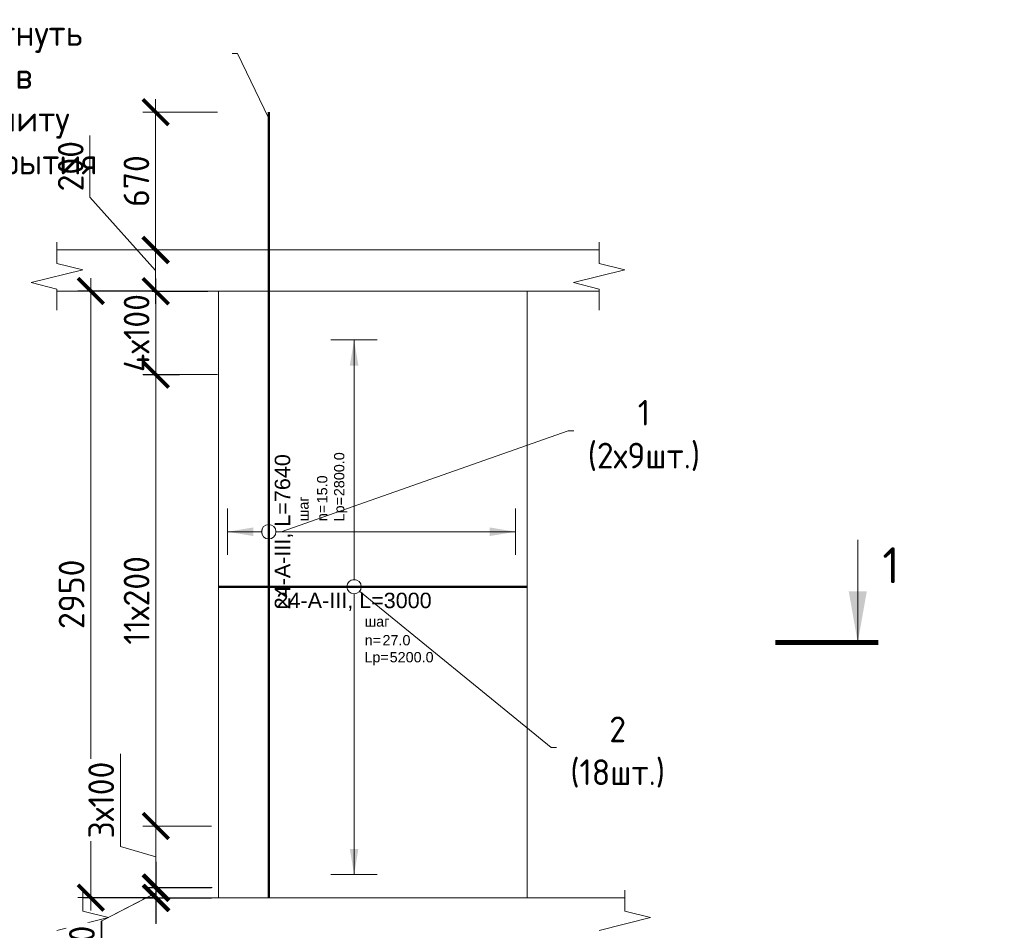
# Model space of a CAD drawing. Header units: millimetres. Extents: x 369815 to 1481759, y -423071 to -27917.
# Tile 176 of 256: x 592781 to 602356, y -391637 to -382782. Entities that reach past the tile are written whole.
import ezdxf
from ezdxf import colors
from ezdxf.entities.mleader import LeaderData, LeaderLine
from ezdxf.enums import TextEntityAlignment as Align
from ezdxf.math import Vec2, Vec3

# ---------------------------------------------------------------- set-up
doc = ezdxf.new("R2010")
doc.units = ezdxf.units.MM
doc.set_wipeout_variables(frame=1)
doc.linetypes.add('01 Штриховая _4 мм_', pattern=[6, 3.5, -2.5])
for name, color, linetype, lineweight in [('AF_Perekritie', 90, 'Continuous', 18), ('AF_Stena', 90, 'Continuous', 18), ('KR_Fundament', 253, 'Continuous', 18), ('АрмСтер', 2, 'Continuous', 50), ('Выноски', 20, 'Continuous', 20), ('подоснова', 151, 'Continuous', 5), ('РАЗМЕРЫ', 1, 'Continuous', 9)]:
    doc.layers.add(name, color=color, linetype=linetype, lineweight=lineweight)
doc.layers.add('АрмСтер_атрибуты', color=2, linetype='Continuous', lineweight=0, plot=False)
doc.styles.add('GOST-2.304_Type-B', font='GOST_Common.ttf')
doc.styles.get("Standard").update_dxf_attribs({"font": 'arial.ttf'})
doc.styles.add('Аннотативный', font='arial.ttf')
doc.styles.add('ГОСТ', font='GOST_Common.ttf')
doc.dimstyles.new('мой 25', dxfattribs={"dimscale": 100, "dimtxt": 2.5, "dimasz": 2.5, "dimexe": 1.25, "dimexo": 0.625, "dimtad": 1, "dimdec": 0, "dimlfac": 0.5, "dimtxsty": 'GOST-2.304_Type-B', "dimblk": 'ARCHTICK', "dimcen": 2.5, "dimdle": 1.25, "dimaunit": 1, "dimadec": 1, "dimazin": 2, "dimtfac": 1, "dimtdec": 0, "dimtmove": 1, "dimatfit": 3, "dimfxl": 6, "dimfxlon": 1, "dimtfill": 1, "dimlwd": -1, "dimlwe": -1, "dimarcsym": 0})

# ---------------------------------------------------------------- blocks, each defined once
blk = doc.blocks.new('_None')
blk = doc.blocks.new('*U127')
at = {"layer": 'РАЗМЕРЫ'}
for p, q in [((112.5, 1200), (-112.5, 1200)), ((112.5, -1400), (-112.5, -1400))]:
    blk.add_line(p, q, dxfattribs=at)
at = {"layer": 'РАЗМЕРЫ', "ltscale": 15}
blk.add_line((0, -1400), (0, 1200), dxfattribs=at)
at = {"layer": 'РАЗМЕРЫ'}
for points in [[(0, 1200), (20.9, 1074.8), (-20.9, 1074.8)], [(0, -1400), (20.9, -1274.8), (-20.9, -1274.8)]]:
    blk.add_solid(points, dxfattribs=at)
at = {"layer": 'АрмСтер_атрибуты', "color": 215, "ltscale": 15, "style": 'Аннотативный'}
for s, p in [('шаг', (51.4, -194.2)), ('n=', (51.4, -285.1)), ('Lр=', (50.2, -367.8))]:
    blk.add_text(s, height=50, dxfattribs=at).set_placement(p)
at = {"layer": 'АрмСтер_атрибуты', "style": 'Аннотативный', "flags": 8}
blk.add_attdef('ПОЗ', (110, 29.6), '', height=75, dxfattribs=at)
at = {"layer": 'АрмСтер_атрибуты', "flags": 9}
for tag, p in [('МАССА', (-1033.5, -10.5)), ('ОБОЗНАЧЕНИЕ', (-1033.5, -124.4))]:
    blk.add_attdef(tag, p, '', height=75, dxfattribs=at)
at = {"layer": 'АрмСтер_атрибуты', "color": 215, "style": 'Аннотативный'}
for tag, p, flags in [('ШАГ', (190.9, -194.2), 10), ('КОЛ', (138, -285.1), 8), ('ШИРИНА', (172.9, -367.8), 8)]:
    blk.add_attdef(tag, p, '', height=50, dxfattribs=dict(at, flags=flags))
at = {"linetype": 'Continuous', "lineweight": 0}
blk.add_wipeout([(35, 0), (28.3, 20.6), (10.8, 33.3), (-10.8, 33.3), (-28.3, 20.6), (-35, 0), (-28.3, -20.6), (-10.8, -33.3), (10.8, -33.3), (28.3, -20.6)], dxfattribs=at)
at = {"color": 0, "linetype": 'ByBlock', "lineweight": -2, "ltscale": 100}
blk.add_line((-657.5, 0), (842.5, 0), dxfattribs=at)
at = {"layer": 'РАЗМЕРЫ'}
blk.add_circle((0, 0), 35, dxfattribs=at)
at = {"layer": 'АрмСтер_атрибуты', "style": 'Аннотативный', "flags": 8}
blk.add_attdef('НАИМЕНОВАНИЕ', text='', height=75, dxfattribs=at).set_placement((0, -29.3), align=Align.TOP_CENTER)
blk = doc.blocks.new('*U1959')
at = {"layer": 'РАЗМЕРЫ'}
for p, q in [((112.5, 200), (-112.5, 200)), ((112.5, -1200), (-112.5, -1200))]:
    blk.add_line(p, q, dxfattribs=at)
at = {"layer": 'РАЗМЕРЫ', "ltscale": 15}
blk.add_line((0, -1200), (0, 200), dxfattribs=at)
at = {"layer": 'РАЗМЕРЫ'}
for points in [[(0, 200), (20.9, 74.8), (-20.9, 74.8)], [(0, -1200), (20.9, -1074.8), (-20.9, -1074.8)]]:
    blk.add_solid(points, dxfattribs=at)
at = {"layer": 'АрмСтер_атрибуты', "color": 215, "ltscale": 15, "style": 'Аннотативный'}
for s, p in [('шаг', (51.4, -194.2)), ('n=', (51.4, -285.1)), ('Lр=', (50.2, -367.8))]:
    blk.add_text(s, height=50, dxfattribs=at).set_placement(p)
at = {"layer": 'АрмСтер_атрибуты', "style": 'Аннотативный', "flags": 8}
blk.add_attdef('ПОЗ', (110, 29.6), '', height=75, dxfattribs=at)
at = {"layer": 'АрмСтер_атрибуты', "flags": 9}
for tag, p in [('МАССА', (-2096, -10.5)), ('ОБОЗНАЧЕНИЕ', (-2096, -124.4))]:
    blk.add_attdef(tag, p, '', height=75, dxfattribs=at)
at = {"layer": 'АрмСтер_атрибуты', "color": 215, "style": 'Аннотативный'}
for tag, p, flags in [('ШАГ', (190.9, -194.2), 10), ('КОЛ', (138, -285.1), 8), ('ШИРИНА', (172.9, -367.8), 8)]:
    blk.add_attdef(tag, p, '', height=50, dxfattribs=dict(at, flags=flags))
at = {"linetype": 'Continuous', "lineweight": 0}
blk.add_wipeout([(35, 0), (28.3, 20.6), (10.8, 33.3), (-10.8, 33.3), (-28.3, 20.6), (-35, 0), (-28.3, -20.6), (-10.8, -33.3), (10.8, -33.3), (28.3, -20.6)], dxfattribs=at)
at = {"color": 0, "linetype": 'ByBlock', "lineweight": -2, "ltscale": 100}
blk.add_line((-1780, 0), (2040, 0), dxfattribs=at)
at = {"layer": 'РАЗМЕРЫ'}
blk.add_circle((0, 0), 35, dxfattribs=at)
at = {"layer": 'АрмСтер_атрибуты', "style": 'Аннотативный', "flags": 8}
blk.add_attdef('НАИМЕНОВАНИЕ', text='', height=75, dxfattribs=at).set_placement((0, -29.3), align=Align.TOP_CENTER)
blk = doc.blocks.new('_ArchTick')
at = {"color": 0, "linetype": 'ByBlock', "const_width": 0.15}
blk.add_lwpolyline([(-0.5, -0.5), (0.5, 0.5)], dxfattribs=at)
blk = doc.blocks.new('*D1894')
at = {"layer": 'DEFPOINTS', "color": 0, "transparency": 16777216}
for p in [(594103.6, -385021.1), (594572.3, -385021.1), (594572.3, -385421.1)]:
    blk.add_point(p, dxfattribs=at)
at = {"layer": 'РАЗМЕРЫ', "color": 0, "linetype": 'Continuous', "transparency": 16777216}
for p, q in [((593465, -384506.3), (593465, -383906.3)), ((594103.6, -385221.1), (593465, -384506.3)), ((594103.6, -385546.1), (594103.6, -384896.1)), ((594509.8, -385021.1), (593978.6, -385021.1)), ((594509.8, -385421.1), (593978.6, -385421.1))]:
    blk.add_line(p, q, dxfattribs=at)
at = {"layer": 'РАЗМЕРЫ', "color": 0, "transparency": 16777216, "xscale": 250, "yscale": 250, "zscale": 250}
for p, rotation in [((594103.6, -385021.1), 90), ((594103.6, -385421.1), 270)]:
    blk.add_blockref('_ArchTick', p, dxfattribs=dict(at, rotation=rotation))
at = {"layer": 'РАЗМЕРЫ', "color": 0, "transparency": 16777216, "insert": (593277.5, -384206.3), "char_height": 250, "attachment_point": 5, "rotation": 90, "style": 'GOST-2.304_Type-B', "bg_fill": 3, "box_fill_scale": 1.1, "bg_fill_color": 256, "bg_fill_true_color": 13158600, "bg_fill_transparency": 0}
blk.add_mtext('200', dxfattribs=at)
blk = doc.blocks.new('*D1822')
at = {"layer": 'DEFPOINTS', "color": 0, "transparency": 16777216}
for p in [(594110, -391221.2), (594714.7, -391221.2), (594714.7, -391321.1)]:
    blk.add_point(p, dxfattribs=at)
at = {"layer": 'РАЗМЕРЫ', "color": 0, "linetype": 'Continuous', "transparency": 16777216}
for p, q in [((594110, -391221.2), (594110, -390971.2)), ((594110, -391271.1), (593578.8, -391544.4)), ((594652.2, -391221.2), (593985, -391221.2)), ((594110, -391321.1), (594110, -391221.2)), ((594110, -391321.1), (594110, -391221.2)), ((594652.2, -391321.1), (593985, -391321.1)), ((594110, -391321.1), (594110, -391571.1)), ((593578.8, -391544.4), (593578.8, -391969.4))]:
    blk.add_line(p, q, dxfattribs=at)
at = {"layer": 'РАЗМЕРЫ', "color": 0, "transparency": 16777216, "xscale": 250, "yscale": 250, "zscale": 250}
for p, rotation in [((594110, -391221.2), 270), ((594110, -391321.1), 90)]:
    blk.add_blockref('_ArchTick', p, dxfattribs=dict(at, rotation=rotation))
at = {"layer": 'РАЗМЕРЫ', "color": 0, "transparency": 16777216, "insert": (593391.3, -391756.9), "char_height": 250, "attachment_point": 5, "rotation": 90, "style": 'GOST-2.304_Type-B', "bg_fill": 3, "box_fill_scale": 1.1, "bg_fill_color": 256, "bg_fill_true_color": 13158600, "bg_fill_transparency": 0}
blk.add_mtext('50', dxfattribs=at)
blk = doc.blocks.new('*D1956')
at = {"layer": 'DEFPOINTS', "color": 0, "transparency": 16777216}
for p in [(594103.6, -383681.1), (595317, -383681.1), (594669.5, -385021.1)]:
    blk.add_point(p, dxfattribs=at)
at = {"layer": 'РАЗМЕРЫ', "color": 0, "linetype": 'Continuous', "transparency": 16777216}
for p, q in [((594103.6, -385146.1), (594103.6, -383556.1)), ((594703.6, -383681.1), (593978.6, -383681.1)), ((594607, -385021.1), (593978.6, -385021.1))]:
    blk.add_line(p, q, dxfattribs=at)
at = {"layer": 'РАЗМЕРЫ', "color": 0, "transparency": 16777216, "xscale": 250, "yscale": 250, "zscale": 250}
for p, rotation in [((594103.6, -383681.1), 90), ((594103.6, -385021.1), 270)]:
    blk.add_blockref('_ArchTick', p, dxfattribs=dict(at, rotation=rotation))
at = {"layer": 'РАЗМЕРЫ', "color": 0, "transparency": 16777216, "insert": (593916.1, -384351.1), "char_height": 250, "attachment_point": 5, "rotation": 90, "style": 'GOST-2.304_Type-B', "bg_fill": 3, "box_fill_scale": 1.1, "bg_fill_color": 256, "bg_fill_true_color": 13158600, "bg_fill_transparency": 0}
blk.add_mtext('670', dxfattribs=at)
blk = doc.blocks.new('*D2310')
at = {"layer": 'DEFPOINTS', "color": 0, "transparency": 16777216}
for p in [(594671.8, -385423.9), (594105.8, -386233.9), (594398.1, -386233.9)]:
    blk.add_point(p, dxfattribs=at)
at = {"layer": 'РАЗМЕРЫ', "color": 0, "linetype": 'Continuous', "transparency": 16777216}
for p, q in [((594105.8, -385298.9), (594105.8, -386358.9)), ((594609.3, -385423.9), (593980.8, -385423.9)), ((594335.6, -386233.9), (593980.8, -386233.9))]:
    blk.add_line(p, q, dxfattribs=at)
at = {"layer": 'РАЗМЕРЫ', "color": 0, "transparency": 16777216, "insert": (593918.3, -385828.9), "char_height": 250, "attachment_point": 5, "rotation": 90, "style": 'GOST-2.304_Type-B', "bg_fill": 3, "box_fill_scale": 1.1, "bg_fill_color": 256, "bg_fill_true_color": 13158600, "bg_fill_transparency": 0}
blk.add_mtext('4х100', dxfattribs=at)
at = {"layer": 'РАЗМЕРЫ', "color": 0, "transparency": 16777216, "xscale": 250, "yscale": 250, "zscale": 250}
for p, rotation in [((594105.8, -385423.9), 90), ((594105.8, -386233.9), 270)]:
    blk.add_blockref('_ArchTick', p, dxfattribs=dict(at, rotation=rotation))
blk = doc.blocks.new('*D2312')
at = {"layer": 'DEFPOINTS', "color": 0, "transparency": 16777216}
for p in [(594239.8, -385419.4), (593473.3, -391319.4), (594926.7, -391319.4)]:
    blk.add_point(p, dxfattribs=at)
at = {"layer": 'РАЗМЕРЫ', "color": 0, "linetype": 'Continuous', "transparency": 16777216}
for p, q in [((593473.3, -385294.4), (593473.3, -391444.4)), ((594073.3, -385419.4), (593348.3, -385419.4)), ((594073.3, -391319.4), (593348.3, -391319.4))]:
    blk.add_line(p, q, dxfattribs=at)
at = {"layer": 'РАЗМЕРЫ', "color": 0, "transparency": 16777216, "xscale": 250, "yscale": 250, "zscale": 250}
for p, rotation in [((593473.3, -385419.4), 90), ((593473.3, -391319.4), 270)]:
    blk.add_blockref('_ArchTick', p, dxfattribs=dict(at, rotation=rotation))
at = {"layer": 'РАЗМЕРЫ', "color": 0, "transparency": 16777216, "insert": (593285.8, -388369.4), "char_height": 250, "attachment_point": 5, "rotation": 90, "style": 'GOST-2.304_Type-B', "bg_fill": 3, "box_fill_scale": 1.1, "bg_fill_color": 256, "bg_fill_true_color": 13158600, "bg_fill_transparency": 0}
blk.add_mtext('2950', dxfattribs=at)
blk = doc.blocks.new('*D2411')
at = {"layer": 'DEFPOINTS', "color": 0, "transparency": 16777216}
for p in [(594105.3, -391223.5), (594710, -391223.5), (594710, -391323.3)]:
    blk.add_point(p, dxfattribs=at)
at = {"layer": 'РАЗМЕРЫ', "color": 0, "linetype": 'Continuous', "transparency": 16777216}
for p, q in [((594105.3, -391223.5), (594105.3, -390973.5)), ((594105.3, -391273.4), (593574, -391546.7)), ((594647.5, -391223.5), (593980.3, -391223.5)), ((594105.3, -391323.3), (594105.3, -391223.5)), ((594105.3, -391323.3), (594105.3, -391223.5)), ((594647.5, -391323.3), (593980.3, -391323.3)), ((594105.3, -391323.3), (594105.3, -391573.3)), ((593574, -391546.7), (593574, -391971.7))]:
    blk.add_line(p, q, dxfattribs=at)
at = {"layer": 'РАЗМЕРЫ', "color": 0, "transparency": 16777216, "xscale": 250, "yscale": 250, "zscale": 250}
for p, rotation in [((594105.3, -391223.5), 270), ((594105.3, -391323.3), 90)]:
    blk.add_blockref('_ArchTick', p, dxfattribs=dict(at, rotation=rotation))
at = {"layer": 'РАЗМЕРЫ', "color": 0, "transparency": 16777216, "insert": (593386.5, -391759.2), "char_height": 250, "attachment_point": 5, "rotation": 90, "style": 'GOST-2.304_Type-B', "bg_fill": 3, "box_fill_scale": 1.1, "bg_fill_color": 256, "bg_fill_true_color": 13158600, "bg_fill_transparency": 0}
blk.add_mtext('50', dxfattribs=at)
blk = doc.blocks.new('*D2410')
at = {"layer": 'DEFPOINTS', "color": 0, "transparency": 16777216}
for p in [(594105.3, -391223.5), (594710, -391223.5), (594710, -391323.3)]:
    blk.add_point(p, dxfattribs=at)
at = {"layer": 'РАЗМЕРЫ', "color": 0, "linetype": 'Continuous', "transparency": 16777216}
for p, q in [((594105.3, -391223.5), (594105.3, -390973.5)), ((594105.3, -391273.4), (593574, -391546.7)), ((594647.5, -391223.5), (593980.3, -391223.5)), ((594105.3, -391323.3), (594105.3, -391223.5)), ((594105.3, -391323.3), (594105.3, -391223.5)), ((594647.5, -391323.3), (593980.3, -391323.3)), ((594105.3, -391323.3), (594105.3, -391573.3)), ((593574, -391546.7), (593574, -391971.7))]:
    blk.add_line(p, q, dxfattribs=at)
at = {"layer": 'РАЗМЕРЫ', "color": 0, "transparency": 16777216, "xscale": 250, "yscale": 250, "zscale": 250}
for p, rotation in [((594105.3, -391223.5), 270), ((594105.3, -391323.3), 90)]:
    blk.add_blockref('_ArchTick', p, dxfattribs=dict(at, rotation=rotation))
at = {"layer": 'РАЗМЕРЫ', "color": 0, "transparency": 16777216, "insert": (593386.5, -391759.2), "char_height": 250, "attachment_point": 5, "rotation": 90, "style": 'GOST-2.304_Type-B', "bg_fill": 3, "box_fill_scale": 1.1, "bg_fill_color": 256, "bg_fill_true_color": 13158600, "bg_fill_transparency": 0}
blk.add_mtext('50', dxfattribs=at)
blk = doc.blocks.new('*D2412')
at = {"layer": 'DEFPOINTS', "color": 0, "transparency": 16777216}
for p in [(594105.3, -390623.5), (594710, -390623.5), (594611, -391223.5)]:
    blk.add_point(p, dxfattribs=at)
at = {"layer": 'РАЗМЕРЫ', "color": 0, "linetype": 'Continuous', "transparency": 16777216}
for p, q in [((593761.5, -390820.3), (593761.5, -389920.3)), ((594105.3, -391348.5), (594105.3, -390498.5)), ((594647.5, -390623.5), (593980.3, -390623.5)), ((594105.3, -390923.5), (593761.5, -390820.3)), ((594548.5, -391223.5), (593980.3, -391223.5))]:
    blk.add_line(p, q, dxfattribs=at)
at = {"layer": 'РАЗМЕРЫ', "color": 0, "transparency": 16777216, "xscale": 250, "yscale": 250, "zscale": 250}
for p, rotation in [((594105.3, -390623.5), 90), ((594105.3, -391223.5), 270)]:
    blk.add_blockref('_ArchTick', p, dxfattribs=dict(at, rotation=rotation))
at = {"layer": 'РАЗМЕРЫ', "color": 0, "transparency": 16777216, "insert": (593574, -390370.3), "char_height": 250, "attachment_point": 5, "rotation": 90, "style": 'GOST-2.304_Type-B', "bg_fill": 3, "box_fill_scale": 1.1, "bg_fill_color": 256, "bg_fill_true_color": 13158600, "bg_fill_transparency": 0}
blk.add_mtext('3х100', dxfattribs=at)
blk = doc.blocks.new('*D2413')
at = {"layer": 'DEFPOINTS', "color": 0, "transparency": 16777216}
for p in [(594105.3, -386233.3), (594770, -386233.3), (594679.4, -390623.5)]:
    blk.add_point(p, dxfattribs=at)
at = {"layer": 'РАЗМЕРЫ', "color": 0, "linetype": 'Continuous', "transparency": 16777216}
for p, q in [((594105.3, -390748.5), (594105.3, -386108.3)), ((594705.3, -386233.3), (593980.3, -386233.3)), ((594616.9, -390623.5), (593980.3, -390623.5))]:
    blk.add_line(p, q, dxfattribs=at)
at = {"layer": 'РАЗМЕРЫ', "color": 0, "transparency": 16777216, "xscale": 250, "yscale": 250, "zscale": 250}
for p, rotation in [((594105.3, -386233.3), 90), ((594105.3, -390623.5), 270)]:
    blk.add_blockref('_ArchTick', p, dxfattribs=dict(at, rotation=rotation))
at = {"layer": 'РАЗМЕРЫ', "color": 0, "transparency": 16777216, "insert": (593917.8, -388428.4), "char_height": 250, "attachment_point": 5, "rotation": 90, "style": 'GOST-2.304_Type-B', "bg_fill": 3, "box_fill_scale": 1.1, "bg_fill_color": 256, "bg_fill_true_color": 13158600, "bg_fill_transparency": 0}
blk.add_mtext('11х200', dxfattribs=at)

msp = doc.modelspace()

# ---------------------------------------------------------------- hatches: boundary and pattern name
at = {"layer": 'Выноски'}
msp.add_hatch(color=256, dxfattribs=at).paths.add_polyline_path([(600930.7, -388839), (601018.8, -388339), (600842.5, -388339)], flags=0)

# ---------------------------------------------------------------- linework, layer by layer
at = {"layer": 'AF_Perekritie', "linetype": '01 Штриховая _4 мм_', "lineweight": 9}
for p, q in [((598334.8, -385021.1, 3100), (593144, -385021.1, 3100)), ((598334.9, -385021.1, 3100), (598416.2, -385021.1, 3100)), ((598416.2, -385421.1, 3100), (598334.9, -385421.1, 3100)), ((598584.9, -391321.1, 3100), (598666.2, -391321.1, 3100))]:
    msp.add_line(p, q, dxfattribs=at)
at = {"layer": 'AF_Perekritie', "linetype": '01 Штриховая _4 мм_', "lineweight": 0}
msp.add_line((593144, -385421.1, 3100), (598334.8, -385421.1, 3100), dxfattribs=at)
at = {"layer": 'AF_Stena', "lineweight": 0}
for p, q in [((597214.7, -385421.1, 3100), (594714.7, -385421.1, 3100)), ((594714.7, -385421.1, 3100), (594714.7, -391201.1, 3100)), ((597714.7, -391201.1, 3100), (597714.7, -385421.1, 3100))]:
    msp.add_line(p, q, dxfattribs=at)
at = {"layer": 'AF_Stena', "lineweight": 20, "elevation": 3100}
for points in [[(593144, -385096.1), (593144, -384946.1)], [(598416.2, -385096.1), (598416.2, -384946.1)], [(593144, -385096.1), (593144, -385151.1)], [(593144, -385151.1), (593394, -385213.6)], [(598416.2, -385096.1), (598416.2, -385151.1)], [(598416.2, -385151.1), (598666.2, -385213.6)], [(593394, -385213.6), (592894, -385338.6)], [(598666.2, -385213.6), (598166.2, -385338.6)], [(592894, -385338.6), (593144, -385401.1)], [(598166.2, -385338.6), (598416.2, -385401.1)], [(593144, -385401.1), (593144, -385456.1)], [(593144, -385456.1), (593144, -385606.1)], [(598416.2, -385401.1), (598416.2, -385456.1)], [(598416.2, -385456.1), (598416.2, -385606.1)], [(593394, -391396.1), (593394, -391246.1)], [(598666.2, -391396.1), (598666.2, -391246.1)], [(593394, -391396.1), (593394, -391451.1)], [(593394, -391451.1), (593644, -391513.6)], [(598666.2, -391396.1), (598666.2, -391451.1)], [(598666.2, -391451.1), (598916.2, -391513.6)], [(593644, -391513.6), (593144, -391638.6)], [(598916.2, -391513.6), (598416.2, -391638.6)]]:
    msp.add_lwpolyline(points, dxfattribs=at)
at = {"layer": 'Выноски'}
msp.add_line((600930.7, -388839, 3100), (600930.7, -387839, 3100), dxfattribs=at)
at = {"layer": 'Выноски', "elevation": 3100}
msp.add_lwpolyline([(600130.7, -388839, 50, 50, 0), (601130.7, -388839, 50, 50, 0)], format="xyseb", dxfattribs=at)

# ---------------------------------------------------------------- texts
at = {"layer": 'Выноски', "style": 'GOST-2.304_Type-B'}
msp.add_text('1', height=350, dxfattribs=at).set_placement((601170, -388262.2, 3100))

# ---------------------------------------------------------------- leaders
at = {"layer": 'подоснова'}
ml = msp.add_multileader_mtext('Standard', dxfattribs=at)
ml.set_content('1 (2х9шт.)', color=256, style='GOST-2.304_Type-B')
ml.set_leader_properties(color=256, linetype='ByLayer', lineweight=15)
ml.set_arrow_properties(name='NONE')
ml.build(insert=Vec2(0, 0))
ml.multileader.update_dxf_attribs({"text_left_attachment_type": 6, "text_right_attachment_type": 6, "dogleg_length": 10, "arrow_head_size": 18})
ctx = ml.context
ctx.base_point, ctx.char_height, ctx.arrow_head_size, ctx.landing_gap_size, ctx.plane_origin = Vec3(598126, -386778.5, 3100), 250, 18, 20, Vec3(594918.7, -385445.4, 3100)
ctx.left_attachment, ctx.right_attachment, ctx.text_align_type = 6, 6, 1
notes = []
notes.append((ctx, [(0, (1, 1, 0), (598116, -386778.5, 3100), (1, 0), 10, [(0, [(595322.6, -387761.1, 3100)], 0, [])])]))
ctx.mtext.insert, ctx.mtext.width, ctx.mtext.alignment, ctx.mtext.flow_direction = Vec3(598851.3, -386478.5, 3100), 22.898, 2, 5
ml = msp.add_multileader_mtext('Standard', dxfattribs=at)
ml.set_content('2 (18шт.)', color=256, style='GOST-2.304_Type-B')
ml.set_leader_properties(color=256, linetype='ByLayer', lineweight=15)
ml.set_arrow_properties(name='NONE')
ml.build(insert=Vec2(0, 0))
ml.multileader.update_dxf_attribs({"text_left_attachment_type": 6, "text_right_attachment_type": 6, "dogleg_length": 10, "arrow_head_size": 18})
ctx = ml.context
ctx.base_point, ctx.char_height, ctx.arrow_head_size, ctx.landing_gap_size, ctx.plane_origin = Vec3(597958.4, -389857.6, 3100), 250, 18, 20, Vec3(595192.6, -388486.4, 3100)
ctx.left_attachment, ctx.right_attachment, ctx.text_align_type = 6, 6, 1
notes.append((ctx, [(0, (1, 1, 0), (597948.4, -389857.6, 3100), (1, 0), 10, [(0, [(596033.1, -388295.4, 3100)], 0, [])])]))
ctx.mtext.insert, ctx.mtext.width, ctx.mtext.alignment, ctx.mtext.flow_direction = Vec3(598596.2, -389557.6, 3100), 22.898, 2, 5
for ctx, leaders in notes:
    for number, flags, end, landing, length, lines in leaders:
        leader = LeaderData()
        leader.index, (leader.has_last_leader_line, leader.has_dogleg_vector, leader.attachment_direction) = number, flags
        leader.last_leader_point, leader.dogleg_vector, leader.dogleg_length = Vec3(end), Vec3(landing), length
        for number, points, colour, breaks in lines:
            line = LeaderLine()
            line.index, line.vertices, line.color, line.breaks = number, Vec3.list(points), colors.encode_raw_color(colour), breaks
            leader.lines.append(line)
        ctx.leaders.append(leader)

# ---------------------------------------------------------------- next in the draw order: block references
at = {"layer": 'АрмСтер', "ltscale": 15}
ref = msp.add_blockref('*U127', (596033.1, -388295.4, 3100), dxfattribs=dict(at, xscale=2, yscale=2, zscale=2))
ref.add_attrib('НАИМЕНОВАНИЕ', '24-A-III, L=3000', dxfattribs={"layer": 'АрмСтер_атрибуты', "height": 150, "style": 'Аннотативный', "flags": 8}).set_placement((596033.1, -388354.1, 3100), align=Align.TOP_CENTER)
ref.add_attrib('КОЛ', '27.0', (596309.2, -388865.7, 3100), dxfattribs={"layer": 'АрмСтер_атрибуты', "color": 215, "height": 100, "style": 'Аннотативный', "flags": 8})
ref.add_attrib('ШИРИНА', '5200.0', (596378.9, -389031, 3100), dxfattribs={"layer": 'АрмСтер_атрибуты', "color": 215, "height": 100, "style": 'Аннотативный', "flags": 8})

# ---------------------------------------------------------------- next in the draw order: dimensions: what is measured, and where the dimension line sits
at = {"layer": 'РАЗМЕРЫ', "color": 146}
dim = msp.add_linear_dim(base=(594103.6, -385021.1, 3100), p1=(594572.3, -385421.1, 3100), p2=(594572.3, -385021.1, 3100), angle=90, dimstyle='мой 25', dxfattribs=at)
dim.commit()
dim.dimension.update_dxf_attribs({"geometry": '*D1894', "text_midpoint": (593465, -384443.8, 3100), "dimtype": 160})

# ---------------------------------------------------------------- next in the draw order: linework, layer by layer
at = {"layer": 'AF_Stena', "lineweight": 0}
for p, q in [((594714.7, -385421.1, 3100), (594714.7, -391321.1, 3100)), ((597714.7, -391321.1, 3100), (597714.7, -385421.1, 3100))]:
    msp.add_line(p, q, dxfattribs=at)

# ---------------------------------------------------------------- next in the draw order: block references
at = {"layer": 'АрмСтер', "ltscale": 15}
ref = msp.add_blockref('*U1959', (595202.8, -387761.1, 3100), dxfattribs=dict(at, xscale=2, yscale=2, zscale=2, rotation=90))
ref.add_attrib('НАИМЕНОВАНИЕ', '24-A-III, L=7640', dxfattribs={"layer": 'АрмСтер_атрибуты', "height": 150, "rotation": 90, "style": 'Аннотативный', "flags": 8}).set_placement((595261.5, -387761.1, 3100), align=Align.TOP_CENTER)
ref.add_attrib('КОЛ', '15.0', (595773.1, -387485, 3100), dxfattribs={"layer": 'АрмСтер_атрибуты', "color": 215, "height": 100, "rotation": 90, "style": 'Аннотативный', "flags": 8})
ref.add_attrib('ШИРИНА', '2800.0', (595938.4, -387415.3, 3100), dxfattribs={"layer": 'АрмСтер_атрибуты', "color": 215, "height": 100, "rotation": 90, "style": 'Аннотативный', "flags": 8})

# ---------------------------------------------------------------- next in the draw order: linework, layer by layer
at = {"layer": 'AF_Stena', "lineweight": 0}
for p, q in [((597714.7, -385421.1, 3100), (594714.7, -385421.1, 3100)), ((594714.7, -391321.1, 3100), (597714.7, -391321.1, 3100))]:
    msp.add_line(p, q, dxfattribs=at)
at = {"layer": 'KR_Fundament', "lineweight": 0}
for p in [(598666.2, -391321.1, 3100), (598584.8, -391321.1, 3100)]:
    msp.add_line(p, (593394, -391321.1, 3100), dxfattribs=at)

# ---------------------------------------------------------------- next in the draw order: dimensions: what is measured, and where the dimension line sits
at = {"layer": 'РАЗМЕРЫ', "color": 146, "true_color": 0x006272}
dim = msp.add_linear_dim(base=(594103.6, -383681.1, 3100), p1=(594669.5, -385021.1, 3100), p2=(595317, -383681.1, 3100), angle=90, dimstyle='мой 25', dxfattribs=at)
dim.commit()
dim.dimension.update_dxf_attribs({"geometry": '*D1956', "text_midpoint": (593916.1, -384351.1, 3100)})

# ---------------------------------------------------------------- next in the draw order: dimensions: what is measured, and where the dimension line sits
dim = msp.add_linear_dim(base=(594105.8, -386233.9, 3100), p1=(594671.8, -385423.9, 3100), p2=(594398.1, -386233.9, 3100), angle=90, text='4х100', dimstyle='мой 25', dxfattribs=at)
dim.commit()
dim.dimension.update_dxf_attribs({"geometry": '*D2310', "text_midpoint": (594105.8, -385828.9, 3100), "dimtype": 160})
dim = msp.add_linear_dim(base=(594110, -391221.2, 3100), p1=(594714.7, -391321.1, 3100), p2=(594714.7, -391221.2, 3100), angle=90, dimstyle='мой 25', dxfattribs=at)
dim.commit()
dim.dimension.update_dxf_attribs({"geometry": '*D1822', "text_midpoint": (593578.8, -391606.9, 3100), "dimtype": 160})

# ---------------------------------------------------------------- next in the draw order: leaders
at = {"layer": 'подоснова'}
ml = msp.add_multileader_mtext('Standard', dxfattribs=at)
ml.set_content('Загнуть в плиту покрытия', color=256, style='GOST-2.304_Type-B')
ml.set_leader_properties(color=256, linetype='ByLayer', lineweight=15)
ml.set_arrow_properties(name='NONE')
ml.build(insert=Vec2(0, 0))
ml.multileader.update_dxf_attribs({"text_left_attachment_type": 6, "text_right_attachment_type": 6, "dogleg_length": 10, "arrow_head_size": 18})
ctx = ml.context
ctx.base_point, ctx.char_height, ctx.arrow_head_size, ctx.landing_gap_size, ctx.plane_origin = Vec3(590755.4, -383111.2), 250, 18, 20, Vec3(591511.3, -382565.1)
ctx.left_attachment, ctx.right_attachment, ctx.text_align_type = 6, 6, 1
notes = []
notes.append((ctx, [(1, (1, 1, 0), (594899.7, -383111.2), (-1, 0), 10, [(0, [(595201, -383734.6)], 0, [])])]))
ctx.mtext.insert, ctx.mtext.width, ctx.mtext.alignment, ctx.mtext.flow_direction = Vec3(592822.6, -382786.2), 22.898, 2, 5
for ctx, leaders in notes:
    for number, flags, end, landing, length, lines in leaders:
        leader = LeaderData()
        leader.index, (leader.has_last_leader_line, leader.has_dogleg_vector, leader.attachment_direction) = number, flags
        leader.last_leader_point, leader.dogleg_vector, leader.dogleg_length = Vec3(end), Vec3(landing), length
        for number, points, colour, breaks in lines:
            line = LeaderLine()
            line.index, line.vertices, line.color, line.breaks = number, Vec3.list(points), colors.encode_raw_color(colour), breaks
            leader.lines.append(line)
        ctx.leaders.append(leader)

# ---------------------------------------------------------------- next in the draw order: dimensions: what is measured, and where the dimension line sits
at = {"layer": 'РАЗМЕРЫ', "color": 146, "true_color": 0x006272}
dim = msp.add_linear_dim(base=(593473.3, -391319.4, 3100), p1=(594239.8, -385419.4, 3100), p2=(594926.7, -391319.4, 3100), angle=90, dimstyle='мой 25', dxfattribs=at)
dim.commit()
dim.dimension.update_dxf_attribs({"geometry": '*D2312', "text_midpoint": (593285.8, -388369.4, 3100)})

# ---------------------------------------------------------------- next in the draw order: dimensions: what is measured, and where the dimension line sits
dim = msp.add_linear_dim(base=(594105.3, -391223.5, 3100), p1=(594710, -391323.3, 3100), p2=(594710, -391223.5, 3100), angle=90, dimstyle='мой 25', dxfattribs=at)
dim.commit()
dim.dimension.update_dxf_attribs({"geometry": '*D2411', "text_midpoint": (593574, -391609.2, 3100), "dimtype": 160})

# ---------------------------------------------------------------- next in the draw order: dimensions: what is measured, and where the dimension line sits
dim = msp.add_linear_dim(base=(594105.3, -391223.5, 3100), p1=(594710, -391323.3, 3100), p2=(594710, -391223.5, 3100), angle=90, dimstyle='мой 25', dxfattribs=at)
dim.commit()
dim.dimension.update_dxf_attribs({"geometry": '*D2410', "text_midpoint": (593574, -391609.2, 3100), "dimtype": 160})

# ---------------------------------------------------------------- next in the draw order: dimensions: what is measured, and where the dimension line sits
dim = msp.add_linear_dim(base=(594105.3, -390623.5, 3100), p1=(594611, -391223.5, 3100), p2=(594710, -390623.5, 3100), angle=90, text='3х100', dimstyle='мой 25', dxfattribs=at)
dim.commit()
dim.dimension.update_dxf_attribs({"geometry": '*D2412', "text_midpoint": (593574, -390757.8, 3100)})

# ---------------------------------------------------------------- next in the draw order: dimensions: what is measured, and where the dimension line sits
dim = msp.add_linear_dim(base=(594105.3, -386233.3, 3100), p1=(594679.4, -390623.5, 3100), p2=(594770, -386233.3, 3100), angle=90, text='11х200', dimstyle='мой 25', dxfattribs=at)
dim.commit()
dim.dimension.update_dxf_attribs({"geometry": '*D2413', "text_midpoint": (593917.8, -388428.4, 3100)})

# ---------------------------------------------------------------- next in the draw order: texts
at = {"ltscale": 100, "char_height": 250, "width": 17398.124, "attachment_point": 1, "style": 'GOST-2.304_Type-B'}
for insert in [(521291.1, -387310.8, 3100), (566398, -387310.8, 3100)]:
    msp.add_mtext('\\pi-750,l750,t750,5000;1.^IОбщие примечания см. лист 1\\P2.^IШпильки поз.3 устанавливать с шагом 400 по вертикали и с шагом  400 по горизонтали .\\P3.^IАрмирование пилонов  выполнять отдельными стержнями. Арматуру вязать вязальной проволокой в каждом пересечении.\\P{\\C7;4.^IДиаметр оправки стержня при d<20мм - 5d, при d≥20мм - 8d}', dxfattribs=dict(at, insert=insert))
at = {"layer": 'Выноски', "color": 240, "true_color": 0xed1f24, "insert": (476801.7, -389713.7), "char_height": 250, "width": 18219.66, "attachment_point": 1, "style": 'ГОСТ'}
msp.add_mtext('\\pi-500,l500;В выделенной области представлена замененная ( актуальная) версия. Содержание изменения см. в листе разрешения на внесение изменений{\\H1.025x; }', dxfattribs=at)

doc.saveas('drawing.dxf')
